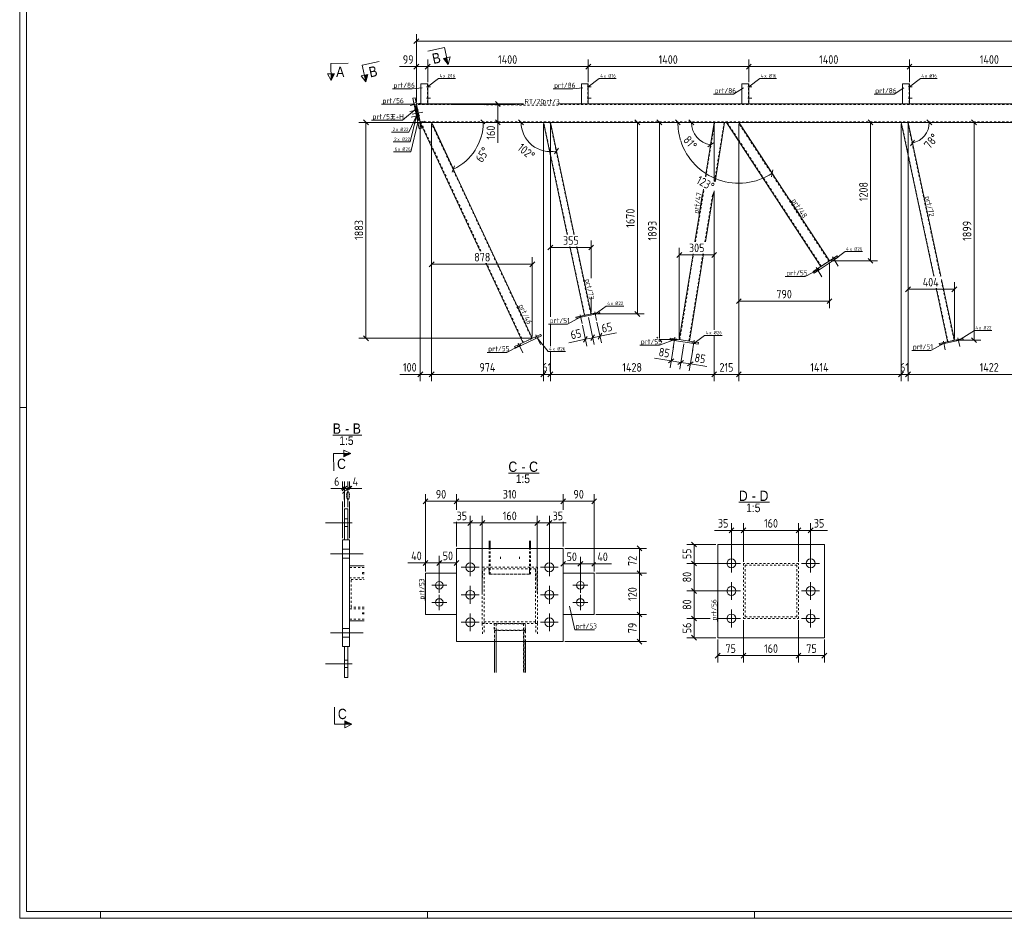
# Model space of a CAD drawing. Header units: millimetres. Extents: x 1 to 1188, y 1 to 840.
# Tile 1 of 6: x 1 to 573, y 1 to 523. Entities that reach past the tile are written whole.
import ezdxf

# ---------------------------------------------------------------- set-up
doc = ezdxf.new("R2010")
doc.units = ezdxf.units.MM
doc.header["$LTSCALE"] = 0.6
doc.linetypes.add('XKITLINE00', pattern=[0])
doc.linetypes.add('XKITLINE02', pattern=[4, 2, -2])
for name, color, linetype, lineweight in [('Bolt', 7, 'Continuous', 0), ('BoltMark', 3, 'Continuous', 0), ('DrawingSheet', 5, 'Continuous', 0), ('OtherObjectType', 1, 'Continuous', 0), ('Part', 2, 'Continuous', 0), ('PartMark', 3, 'Continuous', 0), ('Section', 6, 'Continuous', 0), ('Z-DIMENSIONS', 1, 'Continuous', 0)]:
    doc.layers.add(name, color=color, linetype=linetype, lineweight=lineweight)
doc.styles.add('ARIAL', font='ARIAL.TTF')
doc.styles.add('ISOCPEUR', font='ISOCPEUR.TTF')

msp = doc.modelspace()

# ---------------------------------------------------------------- hatches: boundary and pattern name
at = {"layer": 'Section'}
for points in [[(249.22, 501.23), (250.05, 497.32), (247.26, 500.82)], [(183.91, 491.93), (181.95, 487.91), (181.91, 491.91)], [(203.31, 491.47), (202.18, 487.15), (201.35, 491.06)], [(189.46, 271.16), (193.46, 271.17), (189.47, 269.16)], [(189.95, 115.79), (193.96, 113.81), (189.96, 113.79)]]:
    msp.add_hatch(color=6, dxfattribs=at).paths.add_polyline_path(points, flags=17)

# ---------------------------------------------------------------- linework, layer by layer
at = {"layer": 'Bolt', "color": 3, "linetype": 'XKITLINE00', "lineweight": 0}
for p, q in [((237.45, 484.32), (239.82, 484.32)), ((237.45, 484.32), (239.82, 484.32)), ((237.95, 484.85), (238.15, 484.85)), ((237.95, 484.85), (238.15, 484.85)), ((237.95, 483.79), (238.15, 483.79)), ((237.95, 483.79), (238.15, 483.79)), ((330.79, 484.32), (333.15, 484.32)), ((330.79, 484.32), (333.15, 484.32)), ((331.29, 484.85), (331.49, 484.85)), ((331.29, 484.85), (331.49, 484.85)), ((331.29, 483.79), (331.49, 483.79)), ((331.29, 483.79), (331.49, 483.79)), ((424.12, 484.32), (426.49, 484.32)), ((424.12, 484.32), (426.49, 484.32)), ((424.62, 484.85), (424.82, 484.85)), ((424.62, 484.85), (424.82, 484.85)), ((424.62, 483.79), (424.82, 483.79)), ((424.62, 483.79), (424.82, 483.79)), ((517.45, 484.32), (519.82, 484.32)), ((517.45, 484.32), (519.82, 484.32)), ((517.95, 484.85), (518.15, 484.85)), ((517.95, 484.85), (518.15, 484.85)), ((517.95, 483.79), (518.15, 483.79)), ((517.95, 483.79), (518.15, 483.79)), ((230.07, 474.88), (231.37, 475.15)), ((230.07, 474.88), (231.37, 475.15)), ((237.45, 477.65), (239.82, 477.65)), ((237.45, 477.65), (239.82, 477.65)), ((237.95, 478.19), (238.15, 478.19)), ((237.95, 478.19), (238.15, 478.19)), ((237.95, 477.12), (238.15, 477.12)), ((237.95, 477.12), (238.15, 477.12)), ((330.79, 477.65), (333.15, 477.65)), ((330.79, 477.65), (333.15, 477.65)), ((331.29, 478.19), (331.49, 478.19)), ((331.29, 478.19), (331.49, 478.19)), ((331.29, 477.12), (331.49, 477.12)), ((331.29, 477.12), (331.49, 477.12)), ((424.12, 477.65), (426.49, 477.65)), ((424.12, 477.65), (426.49, 477.65)), ((424.62, 478.19), (424.82, 478.19)), ((424.62, 478.19), (424.82, 478.19)), ((424.62, 477.12), (424.82, 477.12)), ((424.62, 477.12), (424.82, 477.12)), ((517.45, 477.65), (519.82, 477.65)), ((517.45, 477.65), (519.82, 477.65)), ((517.95, 478.19), (518.15, 478.19)), ((517.95, 478.19), (518.15, 478.19)), ((517.95, 477.12), (518.15, 477.12)), ((517.95, 477.12), (518.15, 477.12)), ((232.83, 471.02), (227.78, 469.94)), ((232.83, 471.02), (227.78, 469.94)), ((227.97, 473.54), (234.16, 474.86)), ((227.97, 473.54), (234.16, 474.86)), ((229.08, 468.33), (235.27, 469.64)), ((229.08, 468.33), (235.27, 469.64)), ((230.43, 473.18), (231.73, 473.46)), ((230.43, 473.18), (231.73, 473.46)), ((231.18, 469.66), (232.48, 469.94)), ((231.18, 469.66), (232.48, 469.94)), ((231.86, 471.56), (231.21, 471.42)), ((231.86, 471.56), (231.21, 471.42)), ((232.17, 470.12), (231.52, 469.99)), ((232.17, 470.12), (231.52, 469.99)), ((233.52, 467.75), (228.47, 466.68)), ((233.52, 467.75), (228.47, 466.68)), ((230.19, 463.11), (236.38, 464.43)), ((230.19, 463.11), (236.38, 464.43)), ((231.54, 467.96), (232.84, 468.24)), ((231.54, 467.96), (232.84, 468.24)), ((232.56, 468.3), (231.9, 468.16)), ((232.56, 468.3), (231.9, 468.16)), ((232.86, 466.86), (232.21, 466.73)), ((232.86, 466.86), (232.21, 466.73)), ((232.29, 464.44), (233.59, 464.72)), ((232.29, 464.44), (233.59, 464.72)), ((232.65, 462.75), (233.95, 463.02)), ((232.65, 462.75), (233.95, 463.02)), ((473.15, 384.11), (473.7, 383.27)), ((473.15, 384.11), (473.7, 383.27)), ((473.33, 385.42), (476.8, 380.12)), ((473.33, 385.42), (476.8, 380.12)), ((474.6, 385.06), (475.15, 384.22)), ((474.6, 385.06), (475.15, 384.22)), ((463.67, 377.91), (464.22, 377.07)), ((463.67, 377.91), (464.22, 377.07)), ((463.85, 379.22), (467.31, 373.92)), ((463.85, 379.22), (467.31, 373.92)), ((465.12, 378.85), (465.67, 378.02)), ((465.12, 378.85), (465.67, 378.02)), ((326.22, 350.83), (326.35, 350.18)), ((326.22, 350.83), (326.35, 350.18)), ((326.76, 351.8), (327.83, 346.75)), ((326.76, 351.8), (327.83, 346.75)), ((327.65, 351.14), (327.79, 350.49)), ((327.65, 351.14), (327.79, 350.49)), ((334.69, 352.64), (334.83, 351.98)), ((334.69, 352.64), (334.83, 351.98)), ((335.24, 353.6), (336.31, 348.55)), ((335.24, 353.6), (336.31, 348.55)), ((336.13, 352.94), (336.27, 352.29)), ((336.13, 352.94), (336.27, 352.29)), ((300.58, 338.91), (301.01, 338)), ((300.58, 338.91), (301.01, 338)), ((300.95, 340.18), (303.62, 334.44)), ((300.95, 340.18), (303.62, 334.44)), ((302.16, 339.64), (302.58, 338.74)), ((302.16, 339.64), (302.58, 338.74)), ((380.86, 338), (380.7, 337.02)), ((380.86, 338), (380.7, 337.02)), ((381.88, 338.85), (380.87, 332.6)), ((381.88, 338.85), (380.87, 332.6)), ((382.57, 337.73), (382.41, 336.74)), ((382.57, 337.73), (382.41, 336.74)), ((546.36, 338.35), (547.43, 333.29)), ((546.36, 338.35), (547.43, 333.29)), ((547.25, 337.68), (547.38, 337.03)), ((547.25, 337.68), (547.38, 337.03)), ((290.31, 334.12), (290.73, 333.22)), ((290.31, 334.12), (290.73, 333.22)), ((290.68, 335.39), (293.35, 329.65)), ((290.68, 335.39), (293.35, 329.65)), ((291.88, 334.85), (292.31, 333.95)), ((291.88, 334.85), (292.31, 333.95)), ((392.05, 336.2), (391.89, 335.22)), ((392.05, 336.2), (391.89, 335.22)), ((393.07, 337.05), (392.06, 330.8)), ((393.07, 337.05), (392.06, 330.8)), ((393.76, 335.93), (393.6, 334.94)), ((393.76, 335.93), (393.6, 334.94)), ((537.33, 335.58), (537.47, 334.93)), ((537.33, 335.58), (537.47, 334.93)), ((537.88, 336.55), (538.95, 331.49)), ((537.88, 336.55), (538.95, 331.49)), ((538.77, 335.88), (538.91, 335.23)), ((538.77, 335.88), (538.91, 335.23)), ((545.81, 337.38), (545.95, 336.73)), ((545.81, 337.38), (545.95, 336.73)), ((194.32, 230.92), (178.82, 230.92)), ((194.32, 230.92), (178.82, 230.92)), ((191.82, 233.12), (189.82, 233.12)), ((191.82, 233.12), (189.82, 233.12)), ((191.82, 228.72), (189.82, 228.72)), ((191.82, 228.72), (189.82, 228.72)), ((181.62, 212.92), (200.62, 212.92)), ((181.62, 212.92), (200.62, 212.92)), ((181.62, 212.92), (200.62, 212.92)), ((188.62, 215.52), (192.62, 215.52)), ((188.62, 215.52), (192.62, 215.52)), ((188.62, 215.52), (192.62, 215.52)), ((414.7, 202.07), (414.7, 212.47)), ((460.7, 202.07), (460.7, 212.47)), ((188.62, 210.32), (192.62, 210.32)), ((188.62, 210.32), (192.62, 210.32)), ((188.62, 210.32), (192.62, 210.32)), ((262.86, 199.84), (262.86, 210.24)), ((308.86, 199.84), (308.86, 210.24)), ((419.9, 207.27), (409.5, 207.27)), ((465.9, 207.27), (455.5, 207.27)), ((268.06, 205.04), (257.66, 205.04)), ((314.06, 205.04), (303.66, 205.04)), ((240.46, 194.59), (249.26, 194.59)), ((244.86, 198.99), (244.86, 190.19)), ((331.26, 194.59), (322.46, 194.59)), ((326.86, 190.19), (326.86, 198.99)), ((414.7, 186.07), (414.7, 196.47)), ((460.7, 186.07), (460.7, 196.47)), ((244.86, 188.99), (244.86, 180.19)), ((268.06, 189.04), (257.66, 189.04)), ((262.86, 183.84), (262.86, 194.24)), ((314.06, 189.04), (303.66, 189.04)), ((308.86, 183.84), (308.86, 194.24)), ((326.86, 180.19), (326.86, 188.99)), ((419.9, 191.27), (409.5, 191.27)), ((465.9, 191.27), (455.5, 191.27)), ((240.46, 184.59), (249.26, 184.59)), ((331.26, 184.59), (322.46, 184.59)), ((262.86, 167.84), (262.86, 178.24)), ((308.86, 167.84), (308.86, 178.24)), ((414.7, 170.07), (414.7, 180.47)), ((460.7, 170.07), (460.7, 180.47)), ((268.06, 173.04), (257.66, 173.04)), ((314.06, 173.04), (303.66, 173.04)), ((419.9, 175.27), (409.5, 175.27)), ((465.9, 175.27), (455.5, 175.27)), ((181.62, 166.92), (200.62, 166.92)), ((181.62, 166.92), (200.62, 166.92)), ((181.62, 166.92), (200.62, 166.92)), ((188.62, 169.52), (192.62, 169.52)), ((188.62, 169.52), (192.62, 169.52)), ((188.62, 169.52), (192.62, 169.52)), ((188.62, 164.32), (192.62, 164.32)), ((188.62, 164.32), (192.62, 164.32)), ((188.62, 164.32), (192.62, 164.32)), ((194.32, 148.92), (178.82, 148.92)), ((194.32, 148.92), (178.82, 148.92)), ((191.82, 151.12), (189.82, 151.12)), ((191.82, 151.12), (189.82, 151.12)), ((191.82, 146.72), (189.82, 146.72)), ((191.82, 146.72), (189.82, 146.72))]:
    msp.add_line(p, q, dxfattribs=at)
at = {"layer": 'Bolt', "color": 3, "linetype": 'XKITLINE02', "lineweight": 0}
for p, q in [((280.43, 211.18), (280.45, 209.71)), ((291.43, 211.18), (291.45, 209.71))]:
    msp.add_line(p, q, dxfattribs=at)
at = {"layer": 'Bolt', "color": 3, "linetype": 'XKITLINE00', "lineweight": 0}
for centre, radius in [((262.86, 205.04), 2.6), ((308.86, 205.04), 2.6), ((414.7, 207.27), 2.6), ((460.7, 207.27), 2.6), ((244.86, 194.59), 2.2), ((326.86, 194.59), 2.2), ((262.86, 189.04), 2.6), ((308.86, 189.04), 2.6), ((414.7, 191.27), 2.6), ((460.7, 191.27), 2.6), ((244.86, 184.59), 2.2), ((326.86, 184.59), 2.2), ((414.7, 175.27), 2.6), ((460.7, 175.27), 2.6), ((262.86, 173.04), 2.6), ((308.86, 173.04), 2.6)]:
    msp.add_circle(centre, radius, dxfattribs=at)
at = {"layer": 'BoltMark', "color": 4, "linetype": 'XKITLINE00', "lineweight": 0}
for p, q in [((238.12, 484.32), (244.48, 489.08)), ((244.48, 489.08), (254.27, 489.08)), ((331.45, 484.32), (337.82, 489.08)), ((337.82, 489.08), (347.61, 489.08)), ((424.79, 484.32), (431.15, 489.08)), ((431.15, 489.08), (440.94, 489.08)), ((518.12, 484.32), (524.48, 489.08)), ((524.48, 489.08), (534.28, 489.08)), ((231.67, 467.36), (227.17, 457.97)), ((231.67, 467.36), (228.04, 452.24)), ((232.47, 463.59), (228.33, 446.54)), ((217.2, 457.97), (227.17, 457.97)), ((218.08, 452.24), (228.04, 452.24)), ((218.36, 446.54), (228.33, 446.54)), ((474.42, 383.75), (480.79, 388.51)), ((480.79, 388.51), (490.92, 388.51)), ((335.55, 352.14), (341.91, 356.9)), ((341.91, 356.9), (352.05, 356.9)), ((301.79, 338.37), (308.16, 330.41)), ((392.75, 335.08), (399.11, 339.84)), ((399.11, 339.84), (409.25, 339.84)), ((546.67, 336.88), (555.89, 342.68)), ((555.89, 342.68), (566.03, 342.68)), ((308.16, 330.41), (318.29, 330.41))]:
    msp.add_line(p, q, dxfattribs=at)
at = {"layer": 'DrawingSheet', "color": 2, "linetype": 'XKITLINE00', "lineweight": 0}
for p, q in [((1, 840), (1, 1)), ((5, 298), (1, 298)), ((1, 1), (1188, 1)), ((48, 1), (48, 5)), ((238, 1), (238, 5)), ((428, 1), (428, 5))]:
    msp.add_line(p, q, dxfattribs=at)
at = {"layer": 'DrawingSheet', "color": 3, "linetype": 'XKITLINE00', "lineweight": 0}
for p, q in [((5, 836), (5, 5)), ((5, 5), (1184, 5))]:
    msp.add_line(p, q, dxfattribs=at)
at = {"layer": 'OtherObjectType', "color": 6, "linetype": 'XKITLINE00', "lineweight": 0}
for p, q in [((182.97, 281.92), (199.9, 281.92)), ((285.04, 259.73), (302.86, 259.73)), ((418.99, 242.84), (436.81, 242.84))]:
    msp.add_line(p, q, dxfattribs=at)
at = {"layer": 'Part', "color": 2, "linetype": 'XKITLINE00', "lineweight": 0}
for p, q in [((238.15, 485.99), (234.15, 485.99)), ((234.15, 485.99), (234.15, 474.32)), ((238.15, 474.32), (238.15, 485.99)), ((331.49, 485.99), (327.49, 485.99)), ((327.49, 485.99), (327.49, 474.32)), ((331.49, 474.32), (331.49, 485.99)), ((424.82, 485.99), (420.82, 485.99)), ((420.82, 485.99), (420.82, 474.32)), ((424.82, 474.32), (424.82, 485.99)), ((518.15, 485.99), (514.15, 485.99)), ((514.15, 485.99), (514.15, 474.32)), ((518.15, 474.32), (518.15, 485.99)), ((230.79, 477.89), (229.49, 477.62)), ((233.24, 459.95), (229.49, 477.62)), ((230.79, 477.89), (234.55, 460.23)), ((231.53, 473.12), (230.88, 472.99)), ((230.88, 472.99), (232.54, 465.16)), ((233.19, 465.3), (231.53, 473.12)), ((293.79, 474.32), (231.55, 474.32)), ((1012.51, 474.32), (313.93, 474.32)), ((232.54, 465.16), (233.19, 465.3)), ((233.82, 463.66), (1012.51, 463.66)), ((268.73, 388.78), (233.82, 463.66)), ((298.95, 338.15), (240.44, 463.66)), ((305.37, 463.66), (319.23, 398.47)), ((323.32, 398.47), (309.46, 463.66)), ((399.59, 432.18), (404.66, 463.66)), ((405.18, 429.16), (410.73, 463.66)), ((411.79, 463.66), (466.62, 379.84)), ((471.65, 383.12), (418.96, 463.66)), ((532.26, 374.22), (513.25, 463.66)), ((536.35, 374.22), (517.34, 463.66)), ((234.55, 460.23), (233.24, 459.95)), ((393.48, 394.2), (398.41, 424.86)), ((399.56, 394.2), (404.18, 422.94)), ((320.71, 391.47), (329.22, 351.47)), ((333.13, 352.3), (324.8, 391.47)), ((384.35, 337.44), (392.35, 387.2)), ((390.27, 336.49), (398.43, 387.2)), ((462.16, 376.92), (476.11, 386.04)), ((476.66, 385.21), (462.71, 376.08)), ((476.11, 386.04), (476.66, 385.21)), ((293.51, 335.62), (271.99, 381.78)), ((462.71, 376.08), (462.16, 376.92)), ((544.25, 337.05), (536.73, 372.4)), ((540.33, 336.22), (533.74, 367.22)), ((338.02, 353.34), (324.32, 350.43)), ((324.32, 350.43), (324.46, 349.78)), ((338.16, 352.69), (324.46, 349.78)), ((338.16, 352.69), (338.02, 353.34)), ((288.68, 333.36), (303.79, 340.4)), ((304.21, 339.5), (289.1, 332.46)), ((303.79, 340.4), (304.21, 339.5)), ((379.08, 338.29), (378.93, 337.3)), ((395.54, 335.64), (379.08, 338.29)), ((549.14, 338.09), (535.44, 335.18)), ((549.28, 337.43), (549.14, 338.09)), ((289.1, 332.46), (288.68, 333.36)), ((395.38, 334.65), (378.93, 337.3)), ((395.38, 334.65), (395.54, 335.64)), ((535.44, 335.18), (535.58, 334.52)), ((549.28, 337.43), (535.58, 334.52)), ((191.82, 238.92), (189.82, 238.92)), ((189.82, 238.92), (189.82, 220.92)), ((191.82, 238.92), (191.82, 220.92)), ((188.62, 220.92), (192.62, 220.92)), ((188.62, 158.92), (188.62, 220.92)), ((192.62, 220.92), (192.62, 158.92)), ((273.9, 216.04), (273.91, 220.39)), ((274.5, 216.04), (274.51, 220.39)), ((274.54, 216.04), (274.54, 220.39)), ((297.3, 216.04), (297.31, 220.39)), ((297.9, 216.04), (297.91, 220.39)), ((297.94, 216.04), (297.94, 220.39)), ((468.7, 218.27), (406.7, 218.27)), ((406.7, 218.27), (406.7, 164.09)), ((468.7, 164.09), (468.7, 218.27)), ((254.86, 161.86), (254.86, 216.04)), ((316.86, 216.04), (254.86, 216.04)), ((316.87, 216.04), (316.86, 216.04)), ((316.86, 216.04), (316.87, 216.04)), ((316.86, 161.86), (316.86, 216.04)), ((316.87, 201.59), (316.87, 216.04)), ((201.24, 205.92), (192.62, 205.92)), ((200.26, 201.92), (201.24, 201.92)), ((201.24, 201.32), (200.26, 201.32)), ((236.86, 201.59), (254.86, 201.59)), ((236.86, 177.59), (236.86, 201.59)), ((316.86, 201.59), (316.86, 177.59)), ((334.87, 201.59), (316.86, 201.59)), ((334.86, 177.59), (334.86, 201.59)), ((334.87, 201.59), (334.87, 177.59)), ((200.26, 178.52), (201.24, 178.52)), ((201.24, 177.92), (200.26, 177.92)), ((236.86, 177.59), (254.86, 177.59)), ((316.86, 177.59), (334.87, 177.59)), ((316.87, 161.86), (316.87, 177.59)), ((201.24, 173.92), (192.62, 173.92)), ((316.86, 161.86), (254.86, 161.86)), ((276.89, 143.88), (276.88, 161.86)), ((294.89, 143.88), (294.88, 161.86)), ((294.95, 143.88), (294.94, 161.86)), ((316.86, 161.86), (316.87, 161.86)), ((316.87, 161.86), (316.86, 161.86)), ((468.7, 164.09), (406.7, 164.09)), ((192.62, 158.92), (188.62, 158.92)), ((189.82, 140.92), (189.82, 158.92)), ((191.82, 140.92), (191.82, 158.92)), ((189.82, 140.92), (191.82, 140.92))]:
    msp.add_line(p, q, dxfattribs=at)
at = {"layer": 'Part', "color": 7, "linetype": 'XKITLINE02', "lineweight": 0}
for p, q in [((237.95, 485.99), (237.95, 474.32)), ((331.29, 485.99), (331.29, 474.32)), ((424.62, 485.99), (424.62, 474.32)), ((517.95, 485.99), (517.95, 474.32)), ((231.53, 473.12), (230.88, 472.99)), ((232.54, 465.16), (230.88, 472.99)), ((233.19, 465.3), (231.53, 473.12)), ((233.82, 463.66), (231.55, 474.32)), ((293.79, 473.99), (231.62, 473.99)), ((234.15, 474.32), (238.15, 474.32)), ((234.15, 474.32), (234.15, 474.32)), ((234.15, 474.32), (234.15, 474.32)), ((234.15, 474.32), (234.15, 474.32)), ((234.15, 474.32), (234.15, 474.32)), ((238.15, 474.32), (238.15, 474.32)), ((238.15, 474.32), (238.15, 474.32)), ((1012.51, 473.99), (313.93, 473.99)), ((327.49, 474.32), (331.49, 474.32)), ((327.49, 474.32), (327.49, 474.32)), ((327.49, 474.32), (327.49, 474.32)), ((327.49, 474.32), (327.49, 474.32)), ((327.49, 474.32), (327.49, 474.32)), ((331.49, 474.32), (331.49, 474.32)), ((331.49, 474.32), (331.49, 474.32)), ((420.82, 474.32), (424.82, 474.32)), ((420.82, 474.32), (420.82, 474.32)), ((420.82, 474.32), (420.82, 474.32)), ((420.82, 474.32), (420.82, 474.32)), ((420.82, 474.32), (420.82, 474.32)), ((424.82, 474.32), (424.82, 474.32)), ((424.82, 474.32), (424.82, 474.32)), ((514.15, 474.32), (518.15, 474.32)), ((514.15, 474.32), (514.15, 474.32)), ((514.15, 474.32), (514.15, 474.32)), ((514.15, 474.32), (514.15, 474.32)), ((514.15, 474.32), (514.15, 474.32)), ((518.15, 474.32), (518.15, 474.32)), ((518.15, 474.32), (518.15, 474.32)), ((233.19, 465.3), (232.54, 465.16)), ((1012.51, 463.99), (233.75, 463.99)), ((233.82, 463.66), (240.44, 463.66)), ((269.1, 388.78), (234.19, 463.66)), ((274.98, 388.78), (240.07, 463.66)), ((309.46, 463.66), (305.37, 463.66)), ((319.43, 398.47), (305.57, 463.66)), ((323.11, 398.47), (309.26, 463.66)), ((399.9, 432.01), (404.99, 463.66)), ((410.73, 463.66), (404.66, 463.66)), ((404.87, 429.32), (410.4, 463.66)), ((418.96, 463.66), (411.79, 463.66)), ((466.9, 380.02), (412.19, 463.66)), ((471.37, 382.94), (418.56, 463.66)), ((517.34, 463.66), (513.25, 463.66)), ((532.46, 374.22), (513.45, 463.66)), ((517.13, 463.66), (536.14, 374.22)), ((393.82, 394.2), (398.72, 424.69)), ((399.22, 394.2), (403.7, 422.05)), ((329.41, 351.51), (320.92, 391.47)), ((332.93, 352.26), (324.6, 391.47)), ((298.65, 338.01), (275.21, 388.29)), ((384.68, 337.39), (392.69, 387.2)), ((389.94, 336.54), (398.09, 387.2)), ((293.82, 335.76), (272.36, 381.78)), ((466.62, 379.84), (471.65, 383.12)), ((540.53, 336.26), (533.95, 367.22)), ((536.73, 371.44), (544.05, 337.01)), ((329.22, 351.47), (333.13, 352.3)), ((293.51, 335.62), (298.95, 338.15)), ((390.27, 336.49), (384.35, 337.44)), ((544.25, 337.05), (540.33, 336.22)), ((191.82, 220.92), (189.82, 220.92)), ((273.93, 200.96), (273.95, 220.39)), ((297.33, 201.09), (297.34, 220.39)), ((254.87, 216.04), (254.86, 216.04)), ((254.87, 161.86), (254.87, 216.04)), ((273.9, 203.46), (273.9, 216.04)), ((274.5, 203.46), (274.5, 216.04)), ((274.53, 201.09), (274.54, 216.04)), ((297.29, 203.46), (297.3, 216.04)), ((297.89, 203.46), (297.9, 216.04)), ((297.93, 200.96), (297.94, 216.04)), ((453.7, 207.27), (421.7, 207.27)), ((421.7, 207.27), (421.7, 175.27)), ((422.7, 176.27), (422.7, 206.27)), ((422.7, 206.27), (452.7, 206.27)), ((452.7, 206.27), (452.7, 176.27)), ((453.7, 175.27), (453.7, 207.27)), ((192.62, 173.92), (192.62, 205.92)), ((201.24, 204.92), (192.62, 204.92)), ((200.26, 201.92), (200.26, 201.92)), ((200.26, 201.32), (200.26, 201.92)), ((200.26, 201.92), (200.26, 201.92)), ((200.26, 201.32), (200.26, 201.32)), ((236.87, 177.59), (236.87, 201.59)), ((254.86, 177.59), (254.86, 201.59)), ((254.87, 201.59), (254.86, 201.59)), ((254.86, 201.59), (254.86, 201.59)), ((254.87, 177.59), (254.87, 201.59)), ((269.87, 205.09), (301.87, 205.09)), ((269.87, 172.38), (269.87, 205.09)), ((269.87, 205.09), (269.97, 198.33)), ((300.87, 204.07), (270.87, 204.07)), ((270.87, 204.07), (270.97, 197.31)), ((270.87, 204.07), (270.87, 173.4)), ((274.5, 203.46), (273.9, 203.46)), ((273.9, 203.46), (273.93, 200.96)), ((273.93, 200.96), (297.93, 200.96)), ((274.53, 201.09), (274.5, 203.46)), ((297.33, 201.09), (274.53, 201.09)), ((297.89, 203.46), (297.29, 203.46)), ((297.29, 203.46), (297.33, 201.09)), ((297.93, 200.96), (297.89, 203.46)), ((300.87, 173.4), (300.87, 204.07)), ((300.87, 204.07), (300.97, 197.29)), ((301.87, 205.09), (301.97, 198.31)), ((301.87, 205.09), (301.87, 172.38)), ((316.87, 177.59), (316.87, 201.59)), ((316.87, 177.59), (316.87, 201.59)), ((192.63, 180.92), (192.63, 198.92)), ((192.63, 198.92), (201.24, 198.92)), ((193.71, 181.92), (193.71, 197.92)), ((193.71, 197.92), (201.24, 197.92)), ((201.24, 180.92), (192.63, 180.92)), ((201.24, 181.92), (193.71, 181.92)), ((200.26, 178.52), (200.26, 178.52)), ((200.26, 177.92), (200.26, 178.52)), ((200.26, 178.52), (200.26, 178.52)), ((200.26, 177.92), (200.26, 177.92)), ((254.87, 177.59), (254.86, 177.59)), ((254.86, 177.59), (254.86, 177.59)), ((201.24, 174.92), (192.62, 174.92)), ((301.87, 172.38), (269.87, 172.38)), ((269.87, 172.38), (269.97, 165.61)), ((270.87, 173.4), (270.97, 166.64)), ((270.87, 173.4), (300.87, 173.4)), ((276.87, 172.38), (276.93, 168.25)), ((294.87, 172.38), (276.87, 172.38)), ((276.88, 161.86), (276.87, 172.38)), ((277.93, 168.48), (277.88, 172.15)), ((277.88, 172.15), (277.9, 143.88)), ((277.88, 172.15), (293.88, 172.15)), ((293.88, 172.15), (293.9, 143.88)), ((293.88, 172.15), (293.93, 168.48)), ((294.93, 168.25), (294.87, 172.38)), ((294.88, 161.86), (294.87, 172.38)), ((300.87, 173.4), (300.97, 166.62)), ((301.87, 172.38), (301.97, 165.59)), ((421.7, 175.27), (453.7, 175.27)), ((452.7, 176.27), (422.7, 176.27)), ((276.93, 168.25), (276.95, 143.88)), ((276.93, 168.25), (294.93, 168.25)), ((293.93, 168.48), (277.93, 168.48)), ((277.93, 168.48), (277.95, 143.88)), ((293.93, 168.48), (293.95, 143.88)), ((294.94, 161.86), (294.93, 168.25)), ((254.86, 161.86), (254.87, 161.86)), ((189.82, 158.92), (191.82, 158.92))]:
    msp.add_line(p, q, dxfattribs=at)
at = {"layer": 'PartMark', "color": 7, "linetype": 'XKITLINE00', "lineweight": 0}
for p, q in [((217.66, 483.09), (229.18, 483.09)), ((234.97, 483.63), (229.18, 483.09)), ((311, 483.09), (322.51, 483.09)), ((328.31, 483.63), (322.51, 483.09)), ((421.64, 483.63), (415.84, 479.98)), ((514.97, 483.63), (509.18, 479.98)), ((404.33, 479.98), (415.84, 479.98)), ((497.67, 479.98), (509.18, 479.98)), ((211.31, 474.14), (222.82, 474.14)), ((230.55, 474.17), (222.82, 474.14)), ((231.37, 471.47), (223.58, 464.87)), ((205.5, 464.87), (223.58, 464.87)), ((395.89, 409.8), (397.76, 421.42)), ((448.73, 418.34), (455.17, 408.49)), ((526.52, 420.94), (528.91, 409.68)), ((465.25, 378.21), (457.52, 374.04)), ((328.88, 372.78), (331.27, 361.52)), ((446.01, 374.04), (457.52, 374.04)), ((290.1, 357.38), (295.07, 346.71)), ((327.16, 350.52), (319.43, 346.35)), ((308.43, 346.35), (319.43, 346.35)), ((291.96, 334.14), (284.23, 329.97)), ((361.38, 334.07), (372.89, 334.07)), ((382.33, 337.53), (372.89, 334.07)), ((538.28, 335.27), (530.55, 331.1)), ((272.72, 329.97), (284.23, 329.97)), ((519.55, 331.1), (530.55, 331.1)), ((236.76, 185.67), (236.76, 197.19)), ((406.6, 173.49), (406.6, 185)), ((320.52, 182.44), (323.63, 168.75)), ((323.63, 168.75), (335.14, 168.75))]:
    msp.add_line(p, q, dxfattribs=at)
at = {"layer": 'PartMark', "color": 7, "linetype": 'XKITLINE02', "lineweight": 0}
for p, q in [((231.55, 474.32), (293.79, 473.69)), ((293.79, 473.69), (313.93, 473.69))]:
    msp.add_line(p, q, dxfattribs=at)
at = {"layer": 'Section', "color": 6, "linetype": 'XKITLINE00', "lineweight": 0}
for p, q in [((247.97, 507.1), (238.19, 505.02)), ((247.97, 507.1), (250.05, 497.32)), ((181.85, 497.91), (191.85, 498.01)), ((181.85, 497.91), (181.95, 487.91)), ((200.1, 496.93), (209.88, 499.01)), ((247.26, 500.82), (251.17, 501.65)), ((250.05, 497.32), (247.26, 500.82)), ((251.17, 501.65), (250.05, 497.32)), ((200.1, 496.93), (202.18, 487.15)), ((183.91, 491.93), (179.91, 491.89)), ((181.95, 487.91), (179.91, 491.89)), ((181.95, 487.91), (183.91, 491.93)), ((203.31, 491.47), (199.39, 490.64)), ((202.18, 487.15), (199.39, 490.64)), ((202.18, 487.15), (203.31, 491.47)), ((183.46, 271.14), (193.46, 271.17)), ((183.46, 271.14), (183.5, 261.14)), ((189.47, 269.16), (189.46, 273.16)), ((189.46, 273.16), (193.46, 271.17)), ((193.46, 271.17), (189.47, 269.16)), ((183.96, 113.78), (183.93, 123.78)), ((193.96, 113.81), (189.95, 115.79)), ((189.95, 115.79), (189.97, 111.79)), ((183.96, 113.78), (193.96, 113.81)), ((193.96, 113.81), (189.97, 111.79))]:
    msp.add_line(p, q, dxfattribs=at)
at = {"layer": 'Z-DIMENSIONS', "color": 7, "linetype": 'XKITLINE00', "lineweight": 0}
for p, q in [((232.96, 512.25), (230.14, 509.42)), ((231.55, 475.32), (231.55, 514.93)), ((231.55, 510.83), (1012.51, 510.83)), ((231.55, 475.32), (231.55, 500.16)), ((238.15, 486.99), (238.15, 500.16)), ((238.15, 486.99), (238.15, 500.16)), ((331.49, 486.99), (331.49, 500.16)), ((331.49, 486.99), (331.49, 500.16)), ((424.82, 486.99), (424.82, 500.16)), ((424.82, 486.99), (424.82, 500.16)), ((518.15, 486.99), (518.15, 500.16)), ((518.15, 486.99), (518.15, 500.16)), ((231.55, 496.06), (221.78, 496.06)), ((231.55, 496.06), (221.78, 496.06)), ((232.96, 497.48), (230.14, 494.65)), ((231.55, 496.06), (238.15, 496.06)), ((239.57, 497.48), (236.74, 494.65)), ((239.57, 497.48), (236.74, 494.65)), ((238.15, 496.06), (331.49, 496.06)), ((332.9, 497.48), (330.07, 494.65)), ((332.9, 497.48), (330.07, 494.65)), ((331.49, 496.06), (424.82, 496.06)), ((426.23, 497.48), (423.41, 494.65)), ((426.23, 497.48), (423.41, 494.65)), ((424.82, 496.06), (518.15, 496.06)), ((519.57, 497.48), (516.74, 494.65)), ((519.57, 497.48), (516.74, 494.65)), ((518.15, 496.06), (611.49, 496.06)), ((277.53, 475.74), (280.35, 472.91)), ((253.94, 474.32), (282.94, 474.32)), ((278.94, 463.66), (278.94, 474.32)), ((286.01, 463.66), (198.15, 463.66)), ((200.83, 465.07), (203.66, 462.24)), ((202.25, 338.15), (202.25, 463.66)), ((270.43, 463.66), (240.44, 463.66)), ((253.11, 436.48), (240.44, 463.66)), ((260.78, 463.66), (282.94, 463.66)), ((271.34, 462.74), (269.01, 465.07)), ((277.53, 465.07), (280.35, 462.24)), ((278.94, 463.66), (278.94, 451.74)), ((278.94, 463.66), (278.94, 451.74)), ((291, 465.07), (293.83, 462.24)), ((292.41, 463.66), (309.46, 463.66)), ((313, 446.98), (309.46, 463.66)), ((355.88, 463.66), (364.03, 463.66)), ((358.61, 465.07), (361.44, 462.24)), ((360.03, 352.3), (360.03, 463.66)), ((383.35, 463.66), (368.71, 463.66)), ((371.4, 465.07), (374.23, 462.24)), ((372.81, 338.27), (372.81, 463.66)), ((382.14, 465.07), (384.97, 462.24)), ((383.56, 463.66), (418.96, 463.66)), ((389.97, 465.07), (392.79, 462.24)), ((403.66, 463.66), (391.38, 463.66)), ((391.38, 463.66), (404.66, 463.66)), ((402.55, 450.55), (404.66, 463.66)), ((438.34, 434.03), (418.96, 463.66)), ((472.65, 463.66), (499.52, 463.66)), ((494.11, 465.07), (496.94, 462.24)), ((495.52, 383.12), (495.52, 463.66)), ((529.66, 463.66), (517.34, 463.66)), ((519.9, 451.6), (517.34, 463.66)), ((531.07, 462.24), (528.25, 465.07)), ((545.25, 463.66), (559.72, 463.66)), ((554.31, 465.07), (557.14, 462.24)), ((555.72, 337.05), (555.72, 463.66)), ((233.8, 462.73), (233.8, 313.14)), ((240.44, 462.66), (240.44, 313.14)), ((240.44, 462.66), (240.44, 313.14)), ((240.44, 462.66), (240.44, 377.18)), ((240.86, 462.75), (253.11, 436.48)), ((305.37, 462.66), (305.37, 324.74)), ((305.37, 462.66), (305.37, 313.14)), ((309.46, 462.66), (309.46, 350.55)), ((309.46, 462.66), (309.46, 350.55)), ((309.46, 462.66), (309.46, 386.87)), ((309.67, 462.68), (313, 446.98)), ((404.66, 462.66), (404.66, 429.44)), ((404.66, 462.66), (404.66, 429.44)), ((404.66, 462.66), (404.66, 429.44)), ((418.96, 462.66), (418.96, 313.14)), ((418.96, 462.66), (418.96, 313.14)), ((418.96, 462.66), (418.96, 355.7)), ((419.51, 462.82), (438.34, 434.03)), ((513.25, 462.66), (513.25, 324.74)), ((513.25, 462.66), (513.25, 313.14)), ((517.34, 462.66), (517.34, 313.14)), ((517.34, 462.66), (517.34, 324.74)), ((517.34, 462.66), (517.34, 362.62)), ((517.54, 462.68), (519.9, 451.6)), ((518.81, 449.92), (520.99, 453.28)), ((311.91, 445.3), (314.09, 448.66)), ((400.93, 449.38), (404.17, 451.72)), ((252.43, 434.6), (253.8, 438.36)), ((437.93, 432.07), (438.75, 435.99)), ((404.66, 423.81), (404.66, 343.04)), ((404.66, 423.81), (404.66, 343.04)), ((404.66, 423.81), (404.66, 382.6)), ((333.13, 372.99), (333.13, 394.97)), ((310.87, 392.28), (308.05, 389.46)), ((309.46, 390.87), (333.13, 390.87)), ((334.54, 392.28), (331.71, 389.46)), ((384.35, 338.44), (384.35, 390.7)), ((298.95, 339.15), (298.95, 385.28)), ((385.76, 388.01), (382.94, 385.18)), ((384.35, 386.6), (404.66, 386.6)), ((406.07, 388.01), (403.24, 385.18)), ((494.11, 384.54), (496.94, 381.71)), ((241.85, 382.59), (239.02, 379.76)), ((240.44, 381.18), (298.95, 381.18)), ((300.37, 382.59), (297.54, 379.76)), ((471.65, 382.12), (471.65, 355.7)), ((472.65, 383.12), (499.52, 383.12)), ((518.75, 368.03), (515.92, 365.2)), ((517.34, 366.62), (544.25, 366.62)), ((545.66, 368.03), (542.83, 365.2)), ((544.25, 338.05), (544.25, 370.72)), ((333.13, 353.3), (333.13, 361.91)), ((420.37, 361.11), (417.55, 358.28)), ((473.06, 361.11), (470.23, 358.28)), ((418.96, 359.7), (471.65, 359.7)), ((331.52, 350.26), (334.86, 334.53)), ((331.52, 350.26), (334.86, 334.53)), ((334.13, 352.3), (364.03, 352.3)), ((358.61, 353.72), (361.44, 350.89)), ((309.46, 346.35), (309.46, 333.61)), ((309.46, 346.35), (309.46, 333.61)), ((328.04, 345.77), (330.62, 333.63)), ((336.52, 347.57), (339.1, 335.43)), ((297.95, 338.15), (198.15, 338.15)), ((200.83, 339.56), (203.66, 336.74)), ((330.88, 339.22), (328.7, 335.87)), ((329.79, 337.54), (334.03, 338.45)), ((335.12, 340.12), (332.94, 336.77)), ((335.12, 340.12), (332.94, 336.77)), ((334.03, 338.45), (338.27, 339.35)), ((339.36, 341.02), (337.18, 337.67)), ((338.27, 339.35), (347.82, 341.38)), ((338.27, 339.35), (347.82, 341.38)), ((371.4, 338.86), (371.99, 338.27)), ((404.66, 339.84), (404.66, 313.14)), ((404.66, 339.84), (404.66, 313.14)), ((554.31, 338.46), (557.14, 335.63)), ((329.79, 337.54), (320.24, 335.51)), ((329.79, 337.54), (320.24, 335.51)), ((383.35, 337.44), (372.89, 337.44)), ((372.89, 337.36), (374.23, 336.03)), ((380.98, 333.26), (379.01, 321.06)), ((386.99, 334.99), (384.61, 320.16)), ((386.99, 334.99), (384.61, 320.16)), ((545.25, 337.05), (559.72, 337.05)), ((309.46, 330.41), (309.46, 313.14)), ((309.46, 330.41), (309.46, 324.74)), ((379.65, 325.01), (370.01, 326.56)), ((379.65, 325.01), (370.01, 326.56)), ((392.16, 331.46), (390.2, 319.26)), ((381.27, 326.18), (378.03, 323.84)), ((379.65, 325.01), (385.24, 324.11)), ((386.86, 325.28), (383.62, 322.94)), ((386.86, 325.28), (383.62, 322.94)), ((385.24, 324.11), (390.84, 323.21)), ((392.46, 324.38), (389.22, 322.04)), ((390.84, 323.21), (400.48, 321.66)), ((390.84, 323.21), (400.48, 321.66)), ((233.8, 317.14), (221.89, 317.14)), ((233.8, 317.14), (221.89, 317.14)), ((235.22, 318.55), (232.39, 315.72)), ((233.8, 317.14), (240.44, 317.14)), ((241.85, 318.55), (239.02, 315.72)), ((241.85, 318.55), (239.02, 315.72)), ((240.44, 317.14), (305.37, 317.14)), ((306.78, 318.55), (303.96, 315.72)), ((305.97, 317.74), (303.96, 315.72)), ((305.37, 317.74), (305.37, 313.14)), ((305.37, 317.14), (309.46, 317.14)), ((310.87, 318.55), (308.05, 315.72)), ((310.06, 317.74), (308.05, 315.72)), ((309.46, 317.74), (309.46, 313.14)), ((309.46, 317.14), (404.66, 317.14)), ((406.07, 318.55), (403.24, 315.72)), ((406.07, 318.55), (403.24, 315.72)), ((404.66, 317.14), (418.96, 317.14)), ((420.37, 318.55), (417.55, 315.72)), ((420.37, 318.55), (417.55, 315.72)), ((418.96, 317.14), (513.25, 317.14)), ((514.66, 318.55), (511.83, 315.72)), ((513.85, 317.74), (511.83, 315.72)), ((513.25, 317.74), (513.25, 313.14)), ((513.25, 317.14), (517.34, 317.14)), ((518.75, 318.55), (515.92, 315.72)), ((517.94, 317.74), (515.92, 315.72)), ((517.34, 317.74), (517.34, 313.14)), ((517.34, 317.14), (612.1, 317.14)), ((190.04, 252.22), (188.02, 250.2)), ((191.23, 252.22), (188.4, 249.39)), ((188.62, 250.2), (188.62, 254.9)), ((191.23, 252.22), (189.22, 250.2)), ((189.82, 250.2), (189.82, 254.9)), ((189.82, 239.92), (189.82, 254.8)), ((193.23, 252.22), (190.4, 249.39)), ((193.23, 252.22), (191.22, 250.2)), ((191.82, 250.2), (191.82, 254.9)), ((191.82, 239.92), (191.82, 254.8)), ((194.04, 252.22), (192.02, 250.2)), ((192.62, 250.2), (192.62, 254.9)), ((188.62, 250.8), (181.87, 250.8)), ((188.62, 250.8), (181.87, 250.8)), ((187.24, 249.42), (187.21, 249.39)), ((188.62, 250.8), (189.82, 250.8)), ((189.82, 250.8), (191.82, 250.8)), ((191.82, 250.8), (192.62, 250.8)), ((192.62, 250.8), (199.81, 250.8)), ((192.62, 250.8), (199.81, 250.8)), ((236.86, 202.59), (236.86, 247.48)), ((254.86, 238.4), (254.86, 247.48)), ((254.86, 238.4), (254.86, 247.48)), ((316.86, 238.4), (316.86, 247.48)), ((316.86, 238.4), (316.86, 247.48)), ((316.87, 238.4), (316.87, 247.48)), ((334.87, 202.59), (334.87, 247.48)), ((334.87, 202.59), (334.87, 247.48)), ((188.62, 221.92), (188.62, 243.2)), ((189.82, 239.92), (189.82, 243.2)), ((191.82, 239.92), (191.82, 243.2)), ((192.62, 221.92), (192.62, 243.2)), ((238.28, 244.8), (235.45, 241.97)), ((236.86, 243.38), (254.86, 243.38)), ((256.27, 244.8), (253.45, 241.97)), ((256.27, 244.8), (253.45, 241.97)), ((254.86, 243.38), (316.86, 243.38)), ((318.27, 244.8), (315.45, 241.97)), ((318.27, 244.8), (315.45, 241.97)), ((318.28, 244.8), (315.45, 241.97)), ((316.86, 243.38), (334.87, 243.38)), ((316.87, 243.38), (334.87, 243.38)), ((336.28, 244.8), (333.45, 241.97)), ((336.28, 244.8), (333.45, 241.97)), ((262.84, 206.04), (262.84, 234.9)), ((269.86, 190.44), (269.86, 234.9)), ((269.86, 190.44), (269.86, 234.9)), ((301.86, 190.44), (301.86, 234.9)), ((301.86, 190.44), (301.86, 234.9)), ((308.89, 206.04), (308.89, 234.9)), ((262.84, 230.8), (253.07, 230.8)), ((262.84, 230.8), (253.07, 230.8)), ((254.86, 217.04), (254.86, 231.4)), ((254.86, 217.04), (254.86, 231.4)), ((264.25, 232.21), (261.42, 229.39)), ((262.84, 230.8), (269.86, 230.8)), ((271.28, 232.21), (268.45, 229.39)), ((271.28, 232.21), (268.45, 229.39)), ((269.86, 230.8), (301.86, 230.8)), ((303.28, 232.21), (300.45, 229.39)), ((303.28, 232.21), (300.45, 229.39)), ((301.86, 230.8), (308.89, 230.8)), ((310.3, 232.21), (307.47, 229.39)), ((308.89, 230.8), (318.65, 230.8)), ((308.89, 230.8), (318.65, 230.8)), ((316.86, 217.04), (316.86, 231.4)), ((316.86, 217.04), (316.86, 231.4)), ((316.87, 217.04), (316.87, 231.4)), ((414.7, 208.27), (414.7, 230.59)), ((421.7, 208.27), (421.7, 230.59)), ((421.7, 208.27), (421.7, 230.59)), ((453.7, 208.27), (453.7, 230.59)), ((453.7, 208.27), (453.7, 230.59)), ((460.7, 208.27), (460.7, 230.59)), ((414.7, 226.49), (404.93, 226.49)), ((414.7, 226.49), (404.93, 226.49)), ((416.11, 227.9), (413.29, 225.07)), ((414.7, 226.49), (421.7, 226.49)), ((423.11, 227.9), (420.28, 225.07)), ((423.11, 227.9), (420.28, 225.07)), ((421.7, 226.49), (453.7, 226.49)), ((455.11, 227.9), (452.28, 225.07)), ((455.11, 227.9), (452.28, 225.07)), ((453.7, 226.49), (460.7, 226.49)), ((462.11, 227.9), (459.29, 225.07)), ((460.7, 226.49), (470.47, 226.49)), ((460.7, 226.49), (470.47, 226.49)), ((405.7, 218.27), (388.84, 218.27)), ((391.53, 219.68), (394.36, 216.86)), ((392.94, 207.27), (392.94, 218.27)), ((317.87, 216.04), (365.23, 216.04)), ((359.81, 217.45), (362.64, 214.62)), ((361.23, 201.59), (361.23, 216.04)), ((236.87, 207.56), (226.67, 207.56)), ((236.87, 207.56), (226.67, 207.56)), ((238.28, 208.97), (235.45, 206.14)), ((236.87, 202.59), (236.87, 211.66)), ((236.87, 207.56), (244.87, 207.56)), ((246.29, 208.97), (243.46, 206.14)), ((245.86, 208.55), (243.46, 206.14)), ((244.87, 195.59), (244.87, 211.66)), ((244.87, 195.59), (244.87, 211.66)), ((244.87, 207.56), (254.86, 207.56)), ((256.28, 208.97), (253.45, 206.14)), ((254.86, 202.59), (254.86, 211.66)), ((318.27, 208.44), (315.45, 205.61)), ((316.86, 202.59), (316.86, 211.13)), ((316.86, 207.03), (326.87, 207.03)), ((328.28, 208.44), (325.45, 205.61)), ((328.28, 208.44), (325.45, 205.61)), ((328.28, 208.44), (325.46, 205.61)), ((326.87, 195.59), (326.87, 211.13)), ((326.87, 195.59), (326.87, 211.13)), ((326.87, 195.59), (326.87, 211.13)), ((326.87, 207.03), (334.87, 207.03)), ((326.87, 207.03), (334.87, 207.03)), ((335.74, 207.9), (333.45, 205.61)), ((335.74, 207.9), (333.45, 205.61)), ((334.87, 202.59), (334.87, 211.13)), ((334.87, 202.59), (334.87, 211.13)), ((334.87, 207.03), (345.06, 207.03)), ((334.87, 207.03), (345.06, 207.03)), ((334.87, 207.03), (345.06, 207.03)), ((334.87, 207.03), (345.06, 207.03)), ((413.7, 207.27), (388.84, 207.27)), ((413.7, 207.27), (388.84, 207.27)), ((391.53, 208.68), (394.36, 205.86)), ((391.53, 208.68), (394.36, 205.86)), ((392.94, 191.27), (392.94, 207.27)), ((335.87, 201.59), (365.23, 201.59)), ((335.87, 201.59), (365.23, 201.59)), ((359.81, 203), (362.64, 200.17)), ((359.81, 203), (362.64, 200.17)), ((361.23, 177.59), (361.23, 201.59)), ((413.7, 191.27), (388.84, 191.27)), ((413.7, 191.27), (388.84, 191.27)), ((391.53, 192.68), (394.36, 189.86)), ((391.53, 192.68), (394.36, 189.86)), ((392.94, 175.27), (392.94, 191.27)), ((335.87, 177.59), (365.23, 177.59)), ((335.87, 177.59), (365.23, 177.59)), ((359.81, 179), (362.64, 176.17)), ((359.81, 179), (362.64, 176.17)), ((361.23, 161.86), (361.23, 177.59)), ((402.4, 175.27), (388.84, 175.27)), ((402.4, 175.27), (388.84, 175.27)), ((391.53, 176.68), (394.36, 173.86)), ((391.53, 176.68), (394.36, 173.86)), ((392.94, 164.09), (392.94, 175.27)), ((413.7, 175.27), (406.6, 175.27)), ((413.7, 175.27), (406.6, 175.27)), ((421.7, 174.27), (421.7, 149.67)), ((421.7, 174.27), (421.7, 149.67)), ((453.7, 174.27), (453.7, 149.67)), ((453.7, 174.27), (453.7, 149.67)), ((317.86, 161.86), (365.23, 161.86)), ((359.81, 163.27), (362.64, 160.44)), ((405.7, 164.09), (388.84, 164.09)), ((391.53, 165.51), (394.36, 162.68)), ((406.7, 163.09), (406.7, 149.67)), ((468.7, 163.09), (468.7, 149.67)), ((408.11, 155.08), (405.29, 152.25)), ((423.11, 155.08), (420.28, 152.25)), ((423.11, 155.08), (420.28, 152.25)), ((455.11, 155.08), (452.28, 152.25)), ((455.11, 155.08), (452.28, 152.25)), ((470.11, 155.08), (467.29, 152.25)), ((406.7, 153.67), (421.7, 153.67)), ((421.7, 153.67), (453.7, 153.67)), ((453.7, 153.67), (468.7, 153.67))]:
    msp.add_line(p, q, dxfattribs=at)
for centre, radius, start, end in [((240.44, 463.66), 29.99, 294.9959, 360), ((309.46, 463.66), 17.05, 180, 281.9996), ((418.96, 463.66), 35.4, 180, 196.8827), ((404.66, 463.66), 13.28, 180, 260.8603), ((517.34, 463.66), 12.32, 281.9996, 360), ((418.96, 463.66), 35.4, 197.7463, 303.1936)]:
    msp.add_arc(centre, radius, start, end, dxfattribs=at)
at = {"layer": 'Z-DIMENSIONS', "color": 3}
for p in [(231.55, 510.83), (231.55, 496.06), (238.15, 496.06), (238.15, 496.06), (331.49, 496.06), (331.49, 496.06), (424.82, 496.06), (424.82, 496.06), (518.15, 496.06), (518.15, 496.06), (278.94, 474.32), (202.25, 463.66), (278.94, 463.66), (360.03, 463.66), (372.81, 463.66), (495.52, 463.66), (555.72, 463.66), (309.46, 390.87), (333.13, 390.87), (384.35, 386.6), (404.66, 386.6), (240.44, 381.18), (298.95, 381.18), (495.52, 383.12), (517.34, 366.62), (544.25, 366.62), (418.96, 359.7), (471.65, 359.7), (360.03, 352.3), (202.25, 338.15), (334.03, 338.45), (334.03, 338.45), (338.27, 339.35), (329.79, 337.54), (372.81, 337.44), (555.72, 337.05), (379.65, 325.01), (385.24, 324.11), (385.24, 324.11), (390.84, 323.21), (233.8, 317.14), (240.44, 317.14), (240.44, 317.14), (305.37, 317.14), (305.37, 317.14), (309.46, 317.14), (309.46, 317.14), (404.66, 317.14), (404.66, 317.14), (418.96, 317.14), (418.96, 317.14), (513.25, 317.14), (513.25, 317.14), (517.34, 317.14), (517.34, 317.14), (188.62, 250.8), (189.82, 250.8), (189.82, 250.8), (191.82, 250.8), (191.82, 250.8), (192.62, 250.8), (236.86, 243.38), (254.86, 243.38), (254.86, 243.38), (316.86, 243.38), (316.86, 243.38), (316.87, 243.38), (334.87, 243.38), (334.87, 243.38), (262.84, 230.8), (269.86, 230.8), (269.86, 230.8), (301.86, 230.8), (301.86, 230.8), (308.89, 230.8), (414.7, 226.49), (421.7, 226.49), (421.7, 226.49), (453.7, 226.49), (453.7, 226.49), (460.7, 226.49), (392.94, 218.27), (361.23, 216.04), (236.87, 207.56), (244.87, 207.56), (244.87, 207.56), (254.86, 207.56), (316.86, 207.03), (326.87, 207.03), (326.87, 207.03), (326.87, 207.03), (334.87, 207.03), (334.87, 207.03), (392.94, 207.27), (392.94, 207.27), (361.23, 201.59), (361.23, 201.59), (392.94, 191.27), (392.94, 191.27), (361.23, 177.59), (361.23, 177.59), (392.94, 175.27), (392.94, 175.27), (361.23, 161.86), (392.94, 164.09), (406.7, 153.67), (421.7, 153.67), (421.7, 153.67), (453.7, 153.67), (453.7, 153.67), (468.7, 153.67)]:
    msp.add_point(p, dxfattribs=at)
at = {"layer": 'Z-DIMENSIONS', "color": 7}
for p in [(270.43, 463.66), (292.41, 463.66), (383.56, 463.66), (391.38, 463.66), (529.66, 463.66), (313, 446.98), (402.55, 450.55), (519.9, 451.6), (253.11, 436.48), (438.34, 434.03)]:
    msp.add_point(p, dxfattribs=at)

# ---------------------------------------------------------------- texts
at = {"layer": 'BoltMark', "color": 4, "style": 'ISOCPEUR', "width": 0.85}
for s, p in [('4', (245.08, 489.68)), ('x Ø', (247.06, 489.68)), ('16', (251.61, 489.68)), ('4', (338.42, 489.68)), ('x Ø', (340.39, 489.68)), ('16', (344.95, 489.68)), ('4', (431.75, 489.68)), ('x Ø', (433.73, 489.68)), ('16', (438.28, 489.68)), ('4', (525.08, 489.68)), ('x Ø', (527.06, 489.68)), ('16', (531.61, 489.68)), ('2', (217.8, 458.57)), ('x Ø', (219.61, 458.57)), ('22', (224.16, 458.57)), ('2', (218.68, 452.84)), ('x Ø', (220.48, 452.84)), ('22', (225.04, 452.84)), ('6', (218.96, 447.14)), ('x Ø', (220.77, 447.14)), ('26', (225.32, 447.14)), ('4', (481.39, 389.11)), ('x Ø', (483.36, 389.11)), ('26', (487.92, 389.11)), ('4', (342.51, 357.5)), ('x Ø', (344.49, 357.5)), ('22', (349.04, 357.5)), ('4', (556.49, 343.28)), ('x Ø', (558.47, 343.28)), ('22', (563.02, 343.28)), ('4', (399.71, 340.44)), ('x Ø', (401.69, 340.44)), ('26', (406.24, 340.44)), ('4', (308.76, 331.01)), ('x Ø', (310.73, 331.01)), ('26', (315.28, 331.01))]:
    msp.add_text(s, height=2, dxfattribs=at).set_placement(p)
at = {"layer": 'OtherObjectType', "color": 6, "style": 'ARIAL', "width": 0.85}
for s, height, p in [('B', 6, (182.97, 282.67)), ('B', 6, (194.57, 282.67)), ('1:5', 5, (186.8, 276.17)), ('-', 6, (190.1, 282.67)), ('C', 6, (285.04, 260.48)), ('C', 6, (297.08, 260.48)), ('1:5', 5, (289.32, 253.98)), ('-', 6, (292.62, 260.48)), ('D', 6, (418.99, 243.59)), ('-', 6, (426.57, 243.59)), ('D', 6, (431.04, 243.59)), ('1:5', 5, (423.27, 237.09))]:
    msp.add_text(s, height=height, dxfattribs=at).set_placement(p)
at = {"layer": 'PartMark', "color": 3, "style": 'ISOCPEUR', "width": 0.85}
for s, p in [('prt/86', (218.26, 483.69)), ('prt/86', (311.6, 483.69)), ('prt/86', (404.93, 480.58)), ('prt/86', (498.27, 480.58)), ('prt/56', (211.91, 474.74)), ('prt/3', (304.83, 474.29)), ('prt/53', (206.1, 465.47)), ('E+H', (217.31, 465.47)), ('prt/55', (446.61, 374.64)), ('prt/51', (309.03, 346.95)), ('prt/55', (361.98, 334.67)), ('prt/55', (273.32, 330.57)), ('prt/51', (520.15, 331.7)), ('prt/53', (324.23, 169.35))]:
    msp.add_text(s, height=3, dxfattribs=at).set_placement(p)
at = {"layer": 'PartMark', "color": 1, "style": 'ISOCPEUR', "width": 0.85}
msp.add_text('RT/20', height=3, dxfattribs=at).set_placement((294.39, 474.29))
at = {"layer": 'PartMark', "color": 3, "style": 'ISOCPEUR', "width": 0.85}
for s, rotation, p in [('prt/47', 80.8615, (395.39, 410.49)), ('prt/48', -56.8088, (449.56, 418.16)), ('prt/72', -78.0025, (527.23, 420.48)), ('prt/73', -78.0025, (329.59, 372.32)), ('prt/46', -65.0021, (290.9, 357.09)), ('prt/53', 90.0002, (236.16, 186.27)), ('prt/56', 90.0002, (406, 174.09))]:
    msp.add_text(s, height=3, rotation=rotation, dxfattribs=at).set_placement(p)
at = {"layer": 'Section', "color": 6, "style": 'ARIAL', "width": 0.85}
for s, rotation, p in [('B', 11.9977, (241.48, 497.54)), ('A', 0.5672, (184.93, 489.94)), ('B', 11.9977, (204.7, 489.73)), ('C', 0.1833, (185.49, 262.15)), ('C', 0.1833, (185.95, 116.78))]:
    msp.add_text(s, height=6, rotation=rotation, dxfattribs=at).set_placement(p)
at = {"layer": 'Z-DIMENSIONS', "color": 3, "style": 'ISOCPEUR', "width": 0.85}
for s, p in [('99', (223.66, 497.66)), ('1400', (279.02, 497.66)), ('1400', (372.35, 497.66)), ('1400', (465.69, 497.66)), ('1400', (559.02, 497.66)), ('355', (316.78, 392.47)), ('305', (389.99, 388.2)), ('878', (265.18, 382.78)), ('404', (525.85, 368.22)), ('790', (440.79, 361.3)), ('100', (223.76, 318.74)), ('974', (268.18, 318.74)), ('61', (304.84, 318.74)), ('1428', (351.26, 318.74)), ('215', (407.73, 318.74)), ('1414', (460.52, 318.74)), ('61', (512.71, 318.74)), ('1422', (558.92, 318.74)), ('6', (183.74, 252.4)), ('4', (194.5, 252.4)), ('10', (188.24, 244.2)), ('90', (242.85, 244.98)), ('310', (281.78, 244.98)), ('90', (322.86, 244.98)), ('90', (322.86, 244.98)), ('35', (254.95, 232.4)), ('160', (281.78, 232.4)), ('35', (310.76, 232.4)), ('35', (406.81, 228.09)), ('160', (433.62, 228.09)), ('35', (462.57, 228.09)), ('40', (228.55, 209.16)), ('50', (246.86, 209.16)), ('50', (318.86, 208.63)), ('40', (336.74, 208.63)), ('40', (336.74, 208.63)), ('75', (411.19, 155.27)), ('160', (433.62, 155.27)), ('75', (458.19, 155.27))]:
    msp.add_text(s, height=5, dxfattribs=at).set_placement(p)
for s, rotation, p in [('160', 90.0002, (277.34, 453.62)), ('81°', -49.5723, (386.33, 453.13)), ('78°', 50.999, (530.04, 447.84)), ('65°', 57.4963, (269.75, 439.89)), ('102°', -39.0012, (289.84, 447.96)), ('123°', -28.4015, (393.83, 428.47)), ('1208', 90.0002, (493.92, 417.81)), ('1670', 90.0002, (358.43, 402.39)), ('1883', 90.0002, (200.65, 395.32)), ('1893', 90.0002, (371.21, 394.96)), ('1899', 90.0002, (554.12, 394.77)), ('65', 11.9977, (321.74, 337.47)), ('65', 11.9977, (339.77, 341.3)), ('85', -9.1387, (372.11, 327.84)), ('85', -9.1387, (392.94, 324.49)), ('72', 90.0002, (359.63, 205.8)), ('55', 90.0002, (391.34, 209.76)), ('80', 90.0002, (391.34, 196.26)), ('120', 90.0002, (359.63, 185.5)), ('80', 90.0002, (391.34, 180.26)), ('79', 90.0002, (359.63, 166.71)), ('56', 90.0002, (391.34, 166.67))]:
    msp.add_text(s, height=5, rotation=rotation, dxfattribs=at).set_placement(p)

doc.saveas('drawing.dxf')
